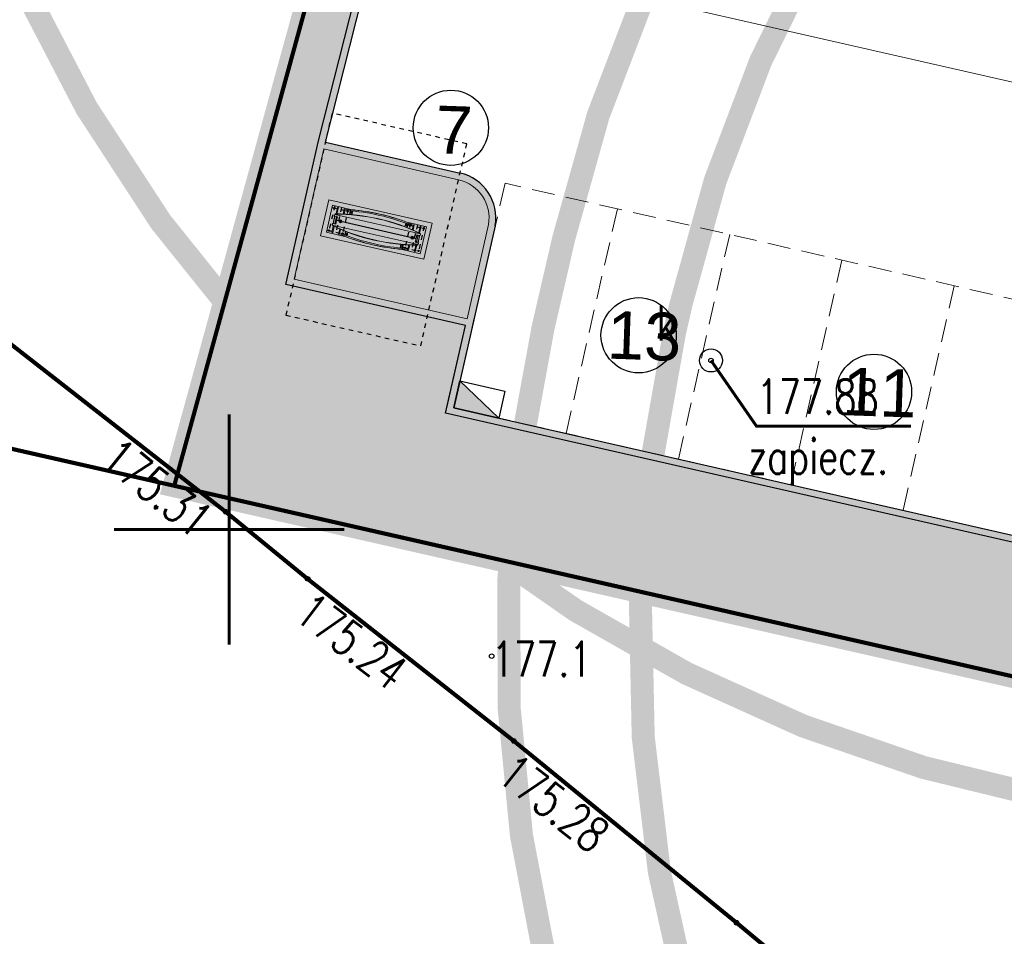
# Model space of a CAD drawing. Header units: metres. Extents: x 964 to 7125, y -212 to 9570.
# Tile 133 of 185: x 2299 to 2320, y 225 to 245. Entities that reach past the tile are written whole.
import ezdxf
from ezdxf.enums import TextEntityAlignment as Align

# ---------------------------------------------------------------- set-up
doc = ezdxf.new("R2010")
doc.units = ezdxf.units.M
for name, pattern in [('2217', [2, 1.5, -0.5]), ('2218', [1, 0.5, -0.5]), ('ACAD_ISO03W100', [30, 12, -18]), ('CENTER2', [1.125, 0.75, -0.125, 0.125, -0.125]), ('CIĄGłA', [0]), ('DASH', [0.75, 0.5, -0.25]), ('DASHED', [0.75, 0.5, -0.25]), ('HIDDEN', [0.375, 0.25, -0.125])]:
    doc.linetypes.add(name, pattern=pattern)
for name, color, linetype, lineweight in [('- AGP-1_OPISY', 7, 'Continuous', 13), ('00', 4, 'Continuous', 30), ('AGP1_granica_opracow', 7, 'Continuous', 15), ('AGP1_HATCH', 7, 'Continuous', 5), ('AGP1_KRAWEZNIKI', 250, 'Continuous', 30), ('AGP1_KRAWEZNIKI GRUBOŚCI', 7, 'Continuous', 15), ('AGP1_KRAWEZNIKI NOWE', 7, 'Continuous', 30), ('AGP1_OPISY', 7, 'Continuous', 13), ('AGP1_PYLON', 5, 'Continuous', 15), ('LINIE PRZEKROJOWE', 7, 'Continuous', 9), ('MIEJCA PARKINGOWE', 7, 'Continuous', 9), ('PODKŁAD MAPA', 7, 'Continuous', 9)]:
    doc.layers.add(name, color=color, linetype=linetype, lineweight=lineweight)
for name, color, linetype in [('03', 1, 'CENTER2'), ('05', 3, 'Continuous'), ('0S', 7, 'Continuous'), ('Dzialki', 7, 'Continuous'), ('GES_InneUrzadzeniaTowarzyszace', 7, 'Continuous'), ('GES_Rzedna', 7, 'Continuous'), ('Kontury', 7, 'Continuous'), ('OT_Rzedna', 7, 'Continuous'), ('siatka_kwadratow', 7, 'Continuous'), ('SUGP_L_0', 7, 'Continuous'), ('SUGR_T_0', 7, 'Continuous'), ('Uzytki', 7, 'Continuous'), ('wywiad', 7, 'Continuous'), ('ZP_strefy oddziaływania', 8, 'HIDDEN'), ('zz-odwodnienie', 5, 'Continuous')]:
    doc.layers.add(name, color=color, linetype=linetype)
doc.styles.add('ARIAL', font='arial.ttf')
doc.styles.add('STYL_ARIAL', font='simplex', dxfattribs={"width": 0.75, "oblique": 0.1})

# ---------------------------------------------------------------- blocks, each defined once
blk = doc.blocks.new('OTRS')
at = {"color": 0}
blk.add_circle((0, 0), 0.05, dxfattribs=at)
blk = doc.blocks.new('OTRN')
at = {"color": 0}
blk.add_circle((0, 0), 0.05, dxfattribs=at)
blk = doc.blocks.new('SURS')
at = {"color": 0}
blk.add_circle((0, 0), 0.05, dxfattribs=at)
blk = doc.blocks.new('SUPW')
at = {"color": 0}
blk.add_circle((0, 0), 0.25, dxfattribs=at)
blk = doc.blocks.new('MDCP 20240606')
at = {"layer": 'Dzialki', "color": 251, "true_color": 0x636466, "const_width": 0.09}
for points in [[(6592005.04, 5737973.66), (6591998.81, 5737950.95)], [(6591998.81, 5737950.95), (6591985.2878, 5737954.0234)], [(6592053.22, 5737938.58), (6591998.81, 5737950.95)]]:
    blk.add_lwpolyline(points, dxfattribs=at)
at = {"layer": 'GES_Rzedna', "color": 251, "true_color": 0x636466, "const_width": 0.065}
blk.add_lwpolyline([(6592010.46, 5737953.67), (6592011.4484, 5737952.2419), (6592014.8031, 5737952.2419)], dxfattribs=at)
at = {"layer": 'Kontury', "color": 251, "linetype": '2217', "true_color": 0x636466, "const_width": 0.09}
for points in [[(6592005.04, 5737973.66), (6591998.81, 5737950.95)], [(6591998.81, 5737950.95), (6592053.22, 5737938.58)]]:
    blk.add_lwpolyline(points, dxfattribs=at)
at = {"layer": 'siatka_kwadratow', "color": 251, "true_color": 0x636466, "const_width": 0.065}
for points in [[(6592000, 5737947.5), (6592000, 5737952.5)], [(6591997.5, 5737950), (6592002.5, 5737950)]]:
    blk.add_lwpolyline(points, dxfattribs=at)
at = {"layer": 'SUGP_L_0', "color": 251, "true_color": 0x636466, "const_width": 0.09}
for points in [[(6591999.922, 5737950.388), (6591988.894, 5737958.997)], [(6592001.704, 5737948.929), (6591999.922, 5737950.388)], [(6592006.181, 5737945.409), (6592001.704, 5737948.929)], [(6592011.014, 5737941.464), (6592006.181, 5737945.409)], [(6592018.741, 5737935.047), (6592011.014, 5737941.464)]]:
    blk.add_lwpolyline(points, dxfattribs=at)
at = {"layer": 'Uzytki', "color": 251, "linetype": '2218', "true_color": 0x636466, "const_width": 0.09}
for points in [[(6591998.81, 5737950.95), (6592005.04, 5737973.66)], [(6592053.22, 5737938.58), (6591998.81, 5737950.95)]]:
    blk.add_lwpolyline(points, dxfattribs=at)
at = {"layer": 'GES_InneUrzadzeniaTowarzyszace', "color": 251, "true_color": 0x636466}
blk.add_blockref('SUPW', (6592010.46, 5737953.67), dxfattribs=at)
at = {"layer": 'GES_Rzedna', "color": 251, "true_color": 0x636466}
blk.add_blockref('SURS', (6592010.46, 5737953.67), dxfattribs=at)
at = {"layer": 'OT_Rzedna', "color": 251, "true_color": 0x636466}
blk.add_blockref('OTRN', (6592005.7, 5737947.25), dxfattribs=at)
at = {"layer": 'SUGR_T_0', "color": 251, "true_color": 0x636466}
for p in [(6591999.922, 5737950.388), (6592001.704, 5737948.929), (6592006.181, 5737945.409), (6592011.014, 5737941.464)]:
    blk.add_blockref('OTRS', p, dxfattribs=at)
at = {"layer": 'GES_InneUrzadzeniaTowarzyszace', "color": 251, "true_color": 0x636466, "style": 'STYL_ARIAL', "width": 0.75}
blk.add_text('k', height=0.75, dxfattribs=at).set_placement((6592009.2815, 5737953.8788), align=Align.BOTTOM_LEFT)
at = {"layer": 'GES_Rzedna', "color": 251, "true_color": 0x636466, "style": 'STYL_ARIAL', "width": 0.75}
blk.add_text('177.88', height=0.75, dxfattribs=at).set_placement((6592011.4484, 5737952.2836), align=Align.BOTTOM_LEFT)
at = {"layer": 'OT_Rzedna', "color": 251, "true_color": 0x636466, "style": 'STYL_ARIAL', "width": 0.75}
blk.add_text('177.1', height=0.75, dxfattribs=at).set_placement((6592005.7, 5737947.1875), align=Align.MIDDLE_LEFT)
at = {"layer": 'SUGR_T_0', "color": 251, "true_color": 0x636466, "style": 'STYL_ARIAL', "width": 0.75}
blk.add_text('175.31', height=0.75, rotation=321.142, dxfattribs=at).set_placement((6591999.473287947, 5737950.069443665), align=Align.MIDDLE_RIGHT)
for s, rotation, p in [('175.24', 322.774, (6592001.604538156, 5737948.376063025)), ('175.28', 321.859, (6592006.001220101, 5737944.877081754))]:
    blk.add_text(s, height=0.75, rotation=rotation, dxfattribs=at).set_placement(p, align=Align.MIDDLE_LEFT)
at = {"layer": 'wywiad', "color": 251, "true_color": 0x636466, "style": 'STYL_ARIAL', "width": 0.75}
blk.add_text('zapiecz.', height=0.75, dxfattribs=at).set_placement((6592011.2668, 5737950.9808), align=Align.BOTTOM_LEFT)
blk = doc.blocks.new('PRZEKRÓJ TERENU OPIS PZT')
at = {"color": 251, "true_color": 0x636466}
blk.add_lwpolyline([(2751.913770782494, 34.79011449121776), (2751.621480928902, -72.80764638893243)], dxfattribs=at)
blk = doc.blocks.new('d_wpust')
at = {"layer": 'zz-odwodnienie'}
blk.add_hatch(color=0, dxfattribs=at).paths.add_polyline_path([(-0.5, 0.6000000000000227), (-0.5, 0), (0.5, 0)])
at = {"layer": 'zz-odwodnienie', "color": 0}
for p, q in [((-0.5, 0.6000000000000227), (0.5, 0)), ((-0.5, 0), (-0.5, 0.6000000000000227)), ((-0.5, 0.6000000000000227), (0.5, 0.6000000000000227)), ((0.5, 0.6000000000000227), (0.5, 0)), ((0.5, 0), (-0.5, 0))]:
    blk.add_line(p, q, dxfattribs=at)
blk.add_lwpolyline([(-0.5, 0.6000000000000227), (-0.5, 0), (0.5, 0)], close=True, dxfattribs=at)
blk = doc.blocks.new('drogowe 20250115 oddziaływanie')
at = {"layer": 'zz-odwodnienie', "color": 5, "linetype": 'CIĄGłA', "lineweight": 0, "rotation": 347.1431079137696}
for p in [(2323.991443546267, 242.8810616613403), (2323.991443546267, 242.8810616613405), (2323.991443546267, 242.8810616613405)]:
    blk.add_blockref('d_wpust', p, dxfattribs=at)
blk = doc.blocks.new('pylon Orlen rzut')
at = {"layer": 'AGP1_PYLON', "color": 18, "true_color": 0x000000}
for p, q in [((-929.3750000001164, 279.9999999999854), (-929.3750000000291, 134.9997798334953)), ((-909.3750000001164, 279.9999999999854), (-929.3750000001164, 279.9999999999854)), ((-909.3750000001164, 279.9999999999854), (-909.3750000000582, 139.3932414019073)), ((-759.3750000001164, 280.0000000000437), (-779.3750000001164, 280.0000000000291)), ((-779.3750000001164, 280.0000000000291), (-779.3750000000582, 165.5257989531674)), ((-759.3750000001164, 280.0000000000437), (-759.3750000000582, 169.1761474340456)), ((-730.0851894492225, 280.8298369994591), (-725.5928571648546, 254.2061830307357)), ((-630.0029395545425, 222.2406295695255), (-590.002939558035, 222.2411586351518)), ((-630.0000000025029, 269.247322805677), (-630.0000000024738, 190.4342686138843)), ((-630.0000000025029, 222.2489623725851), (-590.0000000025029, 222.2489623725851)), ((-590.0000000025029, 196.1872071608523), (-590.0000000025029, 274.8981267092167)), ((589.9999999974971, 196.1872071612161), (589.9999999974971, 274.8981267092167)), ((629.9999999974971, 222.2489623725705), (589.9999999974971, 222.2489623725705)), ((629.9999999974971, 269.2473228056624), (629.9999999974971, 190.4342686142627)), ((730.0851894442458, 280.8298369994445), (725.5928571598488, 254.2061830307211)), ((759.3750000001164, 280.0000000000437), (779.3750000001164, 280.0000000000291)), ((759.3750000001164, 280.0000000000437), (759.3750000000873, 169.1761474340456)), ((779.3750000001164, 280.0000000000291), (779.3750000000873, 165.5257989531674)), ((909.3750000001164, 279.9999999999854), (929.3750000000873, 279.9999999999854)), ((909.3750000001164, 279.9999999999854), (909.3750000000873, 139.3932414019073)), ((929.3750000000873, 279.9999999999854), (929.3750000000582, 134.9997798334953)), ((-954.9999999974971, 118.000000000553), (954.9999999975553, 117.9999999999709)), ((-954.9999999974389, 118.0000000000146), (954.9999999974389, 118.0000000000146)), ((-954.9999999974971, 118.000000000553), (-954.9999999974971, 82.00000000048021)), ((-954.9999999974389, 118.0000000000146), (-954.9999999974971, 82.00000000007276)), ((-951.9999999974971, 116.5744138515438), (-951.9999999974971, 82.00000000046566)), ((-951.9999999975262, 116.5744138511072), (-951.9999999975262, 82.00000000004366)), ((-949.9999999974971, 118.000000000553), (-949.9999999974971, 130.3639200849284)), ((-945.9999999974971, 127.1700622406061), (-945.9999999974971, 118.000000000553)), ((-944.9999999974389, 81.00000000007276), (-944.9999999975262, 8.731149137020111e-11)), ((-944.9999999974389, 81.00000000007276), (-944.9999999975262, 8.731149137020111e-11)), ((-944.9999999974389, 81.00000000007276), (-944.9999999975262, 8.731149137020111e-11)), ((-944.9999999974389, 81.00000000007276), (-944.9999999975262, 8.731149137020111e-11)), ((-944.9999999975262, -80.99999999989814), (-944.9999999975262, 8.731149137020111e-11)), ((-944.9999999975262, -80.99999999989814), (-944.9999999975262, 8.731149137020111e-11)), ((-942.9999999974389, 81.00000000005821), (-942.9999999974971, 8.731149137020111e-11)), ((-942.9999999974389, 81.00000000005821), (-942.9999999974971, 8.731149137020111e-11)), ((-942.9999999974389, 81.00000000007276), (-942.9999999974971, 8.731149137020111e-11)), ((-942.9999999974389, 81.00000000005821), (-942.9999999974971, 8.731149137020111e-11)), ((-942.9999999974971, -80.99999999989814), (-942.9999999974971, 8.731149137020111e-11)), ((-942.9999999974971, -80.99999999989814), (-942.9999999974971, 8.731149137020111e-11)), ((-909.9999999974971, 82.0000000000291), (-909.9999999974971, -80.99999999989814)), ((-884.9999999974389, 81.00000000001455), (-884.9999999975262, 4.365574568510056e-11)), ((-884.9999999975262, 3.000000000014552), (884.9999999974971, 3.000000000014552)), ((-884.9999999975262, -80.99999999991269), (-884.9999999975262, 7.275957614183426e-11)), ((-884.9999999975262, 7.275957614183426e-11), (-814.9999999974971, 7.275957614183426e-11)), ((-784.9999999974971, 1.455191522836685e-11), (2.502929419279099e-09, 1.455191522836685e-11)), ((784.9999999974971, 1.455191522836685e-11), (-2.502929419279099e-09, 1.455191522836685e-11)), ((884.9999999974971, 7.275957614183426e-11), (814.9999999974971, 7.275957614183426e-11)), ((884.9999999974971, 7.275957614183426e-11), (814.9999999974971, 7.275957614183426e-11)), ((884.999999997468, 81.00000000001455), (884.9999999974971, 4.365574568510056e-11)), ((884.999999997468, 81.00000000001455), (884.9999999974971, 4.365574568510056e-11)), ((884.9999999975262, -80.99999999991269), (884.9999999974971, 7.275957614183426e-11)), ((884.9999999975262, -80.99999999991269), (884.9999999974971, 7.275957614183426e-11)), ((909.999999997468, 82.0000000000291), (909.999999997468, -80.99999999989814)), ((909.999999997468, 82.0000000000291), (909.999999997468, -80.99999999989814)), ((942.9999999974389, 81.00000000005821), (942.9999999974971, 8.731149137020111e-11)), ((942.9999999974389, 81.00000000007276), (942.9999999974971, 8.731149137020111e-11)), ((942.9999999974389, 81.00000000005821), (942.9999999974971, 8.731149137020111e-11)), ((942.9999999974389, 81.00000000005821), (942.9999999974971, 8.731149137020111e-11)), ((942.9999999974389, 81.00000000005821), (942.9999999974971, 8.731149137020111e-11)), ((942.9999999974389, 81.00000000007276), (942.9999999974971, 8.731149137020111e-11)), ((942.9999999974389, 81.00000000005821), (942.9999999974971, 8.731149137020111e-11)), ((942.9999999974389, 81.00000000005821), (942.9999999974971, 8.731149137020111e-11)), ((942.9999999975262, -80.99999999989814), (942.9999999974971, 8.731149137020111e-11)), ((942.9999999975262, -80.99999999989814), (942.9999999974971, 8.731149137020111e-11)), ((942.9999999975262, -80.99999999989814), (942.9999999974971, 8.731149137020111e-11)), ((942.9999999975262, -80.99999999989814), (942.9999999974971, 8.731149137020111e-11)), ((944.999999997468, 81.00000000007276), (944.9999999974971, 8.731149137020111e-11)), ((944.999999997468, 81.00000000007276), (944.9999999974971, 8.731149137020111e-11)), ((944.999999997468, 81.00000000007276), (944.9999999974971, 8.731149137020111e-11)), ((944.999999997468, 81.00000000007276), (944.9999999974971, 8.731149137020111e-11)), ((944.999999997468, 81.00000000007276), (944.9999999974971, 8.731149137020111e-11)), ((944.999999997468, 81.00000000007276), (944.9999999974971, 8.731149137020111e-11)), ((944.999999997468, 81.00000000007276), (944.9999999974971, 8.731149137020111e-11)), ((944.999999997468, 81.00000000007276), (944.9999999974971, 8.731149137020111e-11)), ((944.9999999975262, -80.99999999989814), (944.9999999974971, 8.731149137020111e-11)), ((944.9999999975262, -80.99999999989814), (944.9999999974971, 8.731149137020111e-11)), ((944.9999999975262, -80.99999999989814), (944.9999999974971, 8.731149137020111e-11)), ((944.9999999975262, -80.99999999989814), (944.9999999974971, 8.731149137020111e-11)), ((945.9999999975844, 127.170062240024), (945.9999999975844, 117.9999999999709)), ((949.9999999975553, 117.9999999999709), (949.9999999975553, 130.3639200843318)), ((951.9999999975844, 116.5744138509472), (951.9999999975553, 81.99999999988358)), ((951.9999999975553, 116.5744138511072), (951.9999999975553, 82.00000000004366)), ((954.9999999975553, 117.9999999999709), (954.9999999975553, 81.99999999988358)), ((954.9999999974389, 118.0000000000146), (954.999999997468, 82.00000000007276)), ((954.9999999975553, 116.5744138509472), (954.9999999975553, 81.99999999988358)), ((954.9999999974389, 116.5744138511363), (954.999999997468, 82.00000000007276)), ((-954.9999999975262, -117.9999999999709), (-954.9999999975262, -81.99999999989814)), ((-954.9999999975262, -117.9999999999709), (954.9999999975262, -117.9999999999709)), ((-951.9999999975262, -116.5744138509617), (-951.9999999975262, -81.99999999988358)), ((-949.9999999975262, -117.9999999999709), (-949.9999999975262, -130.3639200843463)), ((-945.9999999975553, -127.170062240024), (-945.9999999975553, -117.9999999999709)), ((-929.375, -279.9999999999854), (-929.375, -134.9997798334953)), ((-909.3750000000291, -279.9999999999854), (-909.3750000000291, -139.3932414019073)), ((-884.9999999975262, -2.999999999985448), (884.9999999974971, -2.999999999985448)), ((-779.3750000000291, -279.9999999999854), (-779.3750000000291, -165.5257989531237)), ((-759.3750000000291, -279.9999999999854), (-759.3750000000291, -169.1761474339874)), ((-630.0000000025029, -269.247322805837), (-630.0000000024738, -190.4342686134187)), ((-590.0000000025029, -196.1872071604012), (-590.0000000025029, -274.8981267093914)), ((589.9999999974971, -196.1872071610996), (589.9999999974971, -274.8981267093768)), ((629.9999999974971, -269.2473228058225), (629.9999999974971, -190.4342686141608)), ((759.375, -279.9999999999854), (759.375, -169.1761474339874)), ((779.375, -279.9999999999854), (779.375, -165.5257989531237)), ((909.375, -279.9999999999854), (909.375, -139.3932414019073)), ((929.375, -279.9999999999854), (929.375, -134.9997798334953)), ((945.9999999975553, -127.170062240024), (945.9999999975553, -117.9999999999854)), ((949.9999999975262, -117.9999999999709), (949.9999999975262, -130.3639200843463)), ((951.9999999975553, -116.5744138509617), (951.9999999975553, -81.99999999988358)), ((954.9999999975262, -117.9999999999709), (954.9999999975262, -81.99999999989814)), ((954.9999999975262, -116.5744138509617), (954.9999999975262, -81.99999999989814)), ((-909.3750000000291, -279.9999999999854), (-929.375, -279.9999999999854)), ((-759.3750000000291, -279.9999999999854), (-779.3750000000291, -279.9999999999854)), ((-730.0851894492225, -280.8298369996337), (-725.5928571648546, -254.2061830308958)), ((-630.0029395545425, -222.2406295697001), (-590.002939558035, -222.2411586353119)), ((-630.0000000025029, -222.2489623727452), (-590.0000000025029, -222.2489623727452)), ((629.9999999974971, -222.2489623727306), (589.9999999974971, -222.2489623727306)), ((730.0851894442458, -280.8298369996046), (725.5928571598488, -254.2061830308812)), ((759.375, -279.9999999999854), (779.375, -279.9999999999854)), ((909.375, -279.9999999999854), (929.375, -279.9999999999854))]:
    blk.add_line(p, q, dxfattribs=at)
at = {"layer": 'AGP1_PYLON', "color": 18, "linetype": 'ACAD_ISO03W100', "true_color": 0x000000}
for p, q in [((-630.0000000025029, 269.247322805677), (-590.0000000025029, 269.1998739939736)), ((-630.0000000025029, 190.4342686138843), (-630.0000000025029, 242.4646424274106)), ((-590.0000000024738, 196.1872071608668), (-590.0000000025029, 222.2489623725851)), ((629.9999999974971, 269.2473228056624), (589.9999999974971, 269.1998739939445)), ((589.9999999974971, 196.1872071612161), (589.9999999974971, 222.2489623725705)), ((629.9999999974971, 190.4342686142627), (629.9999999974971, 242.4646424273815)), ((-630.0000000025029, -190.4342686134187), (-630.0000000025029, -242.4646424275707)), ((-590.0000000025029, -196.1872071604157), (-590.0000000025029, -222.2489623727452)), ((589.9999999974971, -196.1872071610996), (589.9999999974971, -222.2489623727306)), ((629.9999999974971, -190.4342686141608), (629.9999999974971, -242.4646424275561)), ((-630.0000000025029, -269.247322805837), (-590.0000000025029, -269.1998739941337)), ((629.9999999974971, -269.2473228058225), (589.9999999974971, -269.1998739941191))]:
    blk.add_line(p, q, dxfattribs=at)
at = {"layer": 'AGP1_PYLON', "color": 18, "linetype": 'Continuous', "true_color": 0x000000}
for p, q in [((-954.9999999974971, 82.00000000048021), (-909.9999999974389, 82.00000000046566)), ((-954.9999999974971, 82.00000000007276), (-909.9999999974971, 82.0000000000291)), ((-944.9999999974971, 81.00000000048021), (-884.9999999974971, 81.00000000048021)), ((-944.9999999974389, 81.00000000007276), (-884.9999999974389, 81.00000000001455)), ((944.9999999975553, 80.99999999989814), (884.9999999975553, 80.99999999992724)), ((944.9999999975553, 80.99999999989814), (884.9999999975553, 80.99999999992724)), ((944.999999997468, 81.00000000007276), (884.999999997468, 81.00000000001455)), ((944.999999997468, 81.00000000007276), (884.999999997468, 81.00000000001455)), ((954.9999999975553, 81.99999999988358), (909.9999999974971, 81.99999999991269)), ((954.9999999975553, 81.99999999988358), (909.9999999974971, 81.99999999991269)), ((954.999999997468, 82.00000000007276), (909.999999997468, 82.0000000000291)), ((954.999999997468, 82.00000000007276), (909.999999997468, 82.0000000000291)), ((-954.9999999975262, -81.99999999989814), (-909.9999999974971, -81.99999999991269)), ((-944.9999999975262, -80.99999999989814), (-884.9999999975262, -80.99999999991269)), ((944.9999999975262, -80.99999999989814), (884.9999999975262, -80.99999999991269)), ((944.9999999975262, -80.99999999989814), (884.9999999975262, -80.99999999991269)), ((954.9999999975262, -81.99999999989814), (909.999999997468, -81.99999999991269)), ((954.9999999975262, -81.99999999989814), (909.999999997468, -81.99999999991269))]:
    blk.add_line(p, q, dxfattribs=at)
at = {"layer": 'AGP1_PYLON', "color": 18, "true_color": 0x000000}
for points in [[(-644.3750000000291, 188.2726433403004), (-644.3750000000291, 300.0000000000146), (-1044.375000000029, 300.0000000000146), (-1044.375000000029, -299.9999999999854), (-644.3750000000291, -299.9999999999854), (-644.3750000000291, -188.2726433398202)], [(644.375, 188.2726433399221), (644.375, 300.0000000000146), (1044.375, 300.0000000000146), (1044.375, -299.9999999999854), (644.375, -299.9999999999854), (644.375, -188.2726433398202)]]:
    blk.add_lwpolyline(points, dxfattribs=at)
for points in [[(-613.5032451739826, 245.3470917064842), (-611.7532050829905, 242.3160259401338), (-608.2532050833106, 242.3160722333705), (-606.5032451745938, 245.3471842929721), (-608.2532852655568, 248.378250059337), (-611.7532852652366, 248.3782037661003)], [(613.4999999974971, 245.3552062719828), (611.7499999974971, 242.3241173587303), (608.2499999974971, 242.3241173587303), (606.4999999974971, 245.3552062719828), (608.2499999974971, 248.3862951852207), (611.7499999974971, 248.3862951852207)], [(-613.5032451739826, -245.3470917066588), (-611.7532050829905, -242.3160259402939), (-608.2532050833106, -242.3160722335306), (-606.5032451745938, -245.3471842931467), (-608.2532852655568, -248.3782500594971), (-611.7532852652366, -248.3782037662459)], [(613.4999999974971, -245.3552062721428), (611.7499999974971, -242.3241173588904), (608.2499999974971, -242.3241173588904), (606.4999999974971, -245.3552062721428), (608.2499999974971, -248.3862951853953), (611.7499999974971, -248.3862951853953)]]:
    blk.add_lwpolyline(points, close=True, dxfattribs=at)
for centre, radius in [((-994.3749999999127, 250.0000000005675), 15), ((-994.3750000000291, 250.0000000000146), 15), ((-694.3749999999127, 250.0000000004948), 15), ((-694.3750000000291, 250.0000000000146), 15), ((-610.0032451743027, 245.3471379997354), 6.850000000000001), ((-610.0032451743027, 245.3471379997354), 6.25), ((-610.0032451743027, 245.3471379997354), 3.5), ((609.9999999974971, 245.3552062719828), 6.850000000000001), ((609.9999999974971, 245.3552062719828), 6.25), ((609.9999999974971, 245.3552062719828), 3.5), ((694.3750000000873, 250.0000000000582), 15), ((694.375, 250.0000000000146), 15), ((994.3750000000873, 249.9999999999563), 15), ((994.375, 250.0000000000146), 15), ((-894.9076674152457, 60.00000000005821), 6.000000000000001), ((-799.9999999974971, 1.455191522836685e-11), 30), ((-799.9999999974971, 1.455191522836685e-11), 15), ((799.9999999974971, 1.455191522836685e-11), 30), ((799.9999999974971, 1.455191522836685e-11), 15), ((799.9999999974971, 1.455191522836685e-11), 15), ((894.9076674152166, 60.00000000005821), 6.000000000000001), ((894.9076674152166, 60.00000000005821), 6.000000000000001), ((-894.9076674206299, -60.00000000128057), 6.000000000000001), ((894.9076674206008, -60.00000000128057), 6.000000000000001), ((894.9076674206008, -60.00000000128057), 6.000000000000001), ((-994.3750000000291, -249.9999999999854), 15), ((-694.3750000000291, -249.9999999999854), 15), ((-610.0032451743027, -245.3471379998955), 6.850000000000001), ((-610.0032451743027, -245.3471379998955), 6.25), ((-610.0032451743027, -245.3471379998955), 3.5), ((609.9999999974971, -245.3552062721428), 6.850000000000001), ((609.9999999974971, -245.3552062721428), 6.25), ((609.9999999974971, -245.3552062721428), 3.5), ((694.375, -249.9999999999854), 15), ((994.375, -249.9999999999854), 15)]:
    blk.add_circle(centre, radius, dxfattribs=at)
for centre, radius, start, end in [((2.12457962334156e-09, -4047.999994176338), 4285, 90, 102.8091143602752), ((2.12457962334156e-09, -4047.999994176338), 4281, 90, 102.7663885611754), ((0.08518944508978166, -4046.499994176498), 4388.5, 90.00114175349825, 99.57756641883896), ((0.08518944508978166, -4046.499994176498), 4361.5, 90.00114175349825, 99.57756641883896), ((-4.598405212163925e-09, -4047.999994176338), 4285, 77.19088563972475, 90), ((-4.598405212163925e-09, -4047.999994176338), 4281, 77.23361143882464, 90), ((-0.08518945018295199, -4046.499994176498), 4361.5, 80.42243358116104, 89.99885824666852), ((-0.08518945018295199, -4046.499994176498), 4388.5, 80.42243358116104, 89.99885824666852), ((3.37604433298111e-09, 4047.999994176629), 4285, 257.1908856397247, 270), ((3.37604433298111e-09, 4047.999994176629), 4281, 257.2336114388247, 270), ((-3.37604433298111e-09, 4047.999994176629), 4281, 270, 282.7663885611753), ((-3.37604433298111e-09, 4047.999994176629), 4285, 270, 282.8091143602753), ((0.08518944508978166, 4046.499994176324), 4388.5, 260.422433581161, 269.9988582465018), ((0.08518944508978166, 4046.499994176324), 4361.5, 260.422433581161, 269.9988582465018), ((-0.08518945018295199, 4046.499994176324), 4361.5, 270.0011417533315, 279.577566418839), ((-0.08518945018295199, 4046.499994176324), 4388.5, 270.0011417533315, 279.577566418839)]:
    blk.add_arc(centre, radius, start, end, dxfattribs=at)
blk = doc.blocks.new('pylon fundament rzut 21 04 2021')
at = {"layer": '00', "color": 18, "lineweight": -3, "ltscale": 25, "true_color": 0x000000}
for centre in [(-994.9999990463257, 250.0000009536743), (-994.9999990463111, 250.0000001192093), (-694.9999990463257, 250), (-694.9999990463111, 250.0000001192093), (695.0000009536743, 250), (695.0000009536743, 250.0000001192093), (995, 250.0000009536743), (995.0000009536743, 250.0000001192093), (-994.9999990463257, -250), (-994.9999990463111, -249.9999998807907), (-694.9999990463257, -250), (-694.9999990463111, -249.9999998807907), (695.0000009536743, -249.9999990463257), (695.0000009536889, -249.9999998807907), (995.0000009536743, -250), (995.0000009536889, -249.9999998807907)]:
    blk.add_circle(centre, 15, dxfattribs=at)
at = {"layer": '03', "color": 18, "true_color": 0x000000}
for p, q in [((-1044.999999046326, 250), (-644.9999990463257, 250.0000009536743)), ((-1044.999999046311, 250.0000001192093), (-644.9999990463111, 250.0000001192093)), ((-994.9999990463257, 300), (-994.9999990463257, -300)), ((-994.9999990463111, 300.0000001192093), (-994.9999990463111, -299.9999998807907)), ((-844.9999980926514, 300), (-845, -300)), ((-844.9999990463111, 300.0000001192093), (-844.9999990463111, -299.9999998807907)), ((-694.9999990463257, 300.0000009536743), (-695, -300)), ((-694.9999990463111, 300.0000001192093), (-694.9999990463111, -299.9999998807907)), ((645.0000009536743, 250.0000009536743), (1045.000000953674, 250)), ((645.0000009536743, 250.0000001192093), (1045.000000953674, 250.0000001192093)), ((695.0000009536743, 300), (695.0000009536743, -300)), ((695.0000009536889, 300.0000001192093), (695.0000009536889, -299.9999998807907)), ((845.0000009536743, 300), (845.0000009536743, -300)), ((845.0000009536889, 300.0000001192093), (845.0000009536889, -299.9999998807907)), ((995.0000009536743, 300), (995.0000009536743, -299.9999990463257)), ((995.0000009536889, 300.0000001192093), (995.0000009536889, -299.9999998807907)), ((-1044.999999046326, -250), (-645, -250)), ((-1044.999999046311, -249.9999998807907), (-644.9999990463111, -249.9999998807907)), ((645, -250), (1045.000000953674, -249.9999990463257)), ((645.0000009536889, -249.9999998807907), (1045.000000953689, -249.9999998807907))]:
    blk.add_line(p, q, dxfattribs=at)
at = {"layer": '0S', "color": 18, "linetype": 'DASHED', "lineweight": -3, "true_color": 0x000000}
blk.add_lwpolyline([(-1499.999999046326, -2249.999999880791), (1500.000000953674, -2249.999999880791), (1500.000000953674, 2250.000000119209), (-1499.999999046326, 2250.000000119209)], close=True, dxfattribs=at)

msp = doc.modelspace()

# ---------------------------------------------------------------- hatches: boundary and pattern name
at = {"layer": 'AGP1_HATCH', "transparency": 33554625}
h = msp.add_hatch(dxfattribs=at)
h.set_pattern_fill('GRASS', color=64, scale=0.02)
h.set_pattern_definition([(90, (0, 0), (-0.3592102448, 0.3592102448), [0.09525, -0.6231704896]), (45, (0, 0), (-0.3592102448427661, 0.3592102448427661), [0.09525, -0.41275]), (135, (0, 0), (-0.3592102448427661, -0.3592102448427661), [0.09525, -0.41275])])
edge = h.paths.add_edge_path()
edge.add_line((2315.150836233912, 281.1750997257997), (2314.856551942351, 280.103738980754))
edge.add_arc((2352.342238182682, 442.3996465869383), 166.5687194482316, 256.9943948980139, 258.1500133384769)
edge.add_line((2318.137356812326, 279.3807385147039), (2318.417150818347, 279.3204852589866))
edge.add_line((2318.417150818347, 279.3204852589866), (2318.535039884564, 279.8679188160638))
edge.add_line((2318.535039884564, 279.8679188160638), (2320.157837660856, 279.5184515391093))
edge.add_line((2320.157837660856, 279.5184515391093), (2320.039948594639, 278.9710179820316))
edge.add_line((2320.039948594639, 278.9710179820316), (2330.588219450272, 276.6994623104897))
edge.add_line((2330.588219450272, 276.6994623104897), (2331.619351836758, 277.4314030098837))
edge.add_line((2331.619351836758, 277.4314030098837), (2315.150836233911, 281.1750997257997))
edge = h.paths.add_edge_path()
edge.add_line((2331.619351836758, 277.4314030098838), (2330.588219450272, 276.6994623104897))
edge.add_line((2330.588219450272, 276.6994623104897), (2358.796247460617, 270.6249021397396))
edge.add_arc((2356.301108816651, 261.9819229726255), 8.995932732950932, -9.899978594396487, 73.89711847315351, ccw=False)
edge.add_line((2365.163086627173, 260.4352636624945), (2358.403775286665, 230.8202579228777))
edge.add_line((2358.403775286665, 230.8202579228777), (2357.767941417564, 230.9653696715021))
edge.add_line((2357.767941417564, 230.9653696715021), (2356.388755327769, 224.9226379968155))
edge.add_line((2356.388755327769, 224.9226379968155), (2352.156792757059, 225.8885363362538))
edge.add_line((2352.156792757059, 225.8885363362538), (2353.531503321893, 231.9116583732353))
edge.add_line((2353.531503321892, 231.9116583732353), (2350.146303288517, 230.9890328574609))
edge.add_line((2350.146303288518, 230.9890328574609), (2346.349036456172, 231.8557167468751))
edge.add_line((2346.349036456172, 231.8557167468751), (2345.938102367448, 230.055260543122))
edge.add_line((2345.938102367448, 230.055260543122), (2341.217741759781, 231.1293036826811))
edge.add_line((2341.217741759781, 231.1293036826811), (2341.629397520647, 232.9329218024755))
edge.add_line((2341.629397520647, 232.9329218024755), (2335.556457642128, 234.3190027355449))
edge.add_line((2335.556457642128, 234.3190027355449), (2333.821674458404, 235.4907377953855))
edge.add_arc((2333.32198439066, 234.8031445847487), 0.8499850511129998, 53.99321822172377, 167.1431079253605)
edge.add_line((2332.493309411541, 234.9922804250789), (2331.202711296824, 229.3376865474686))
edge.add_line((2331.202711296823, 229.3376865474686), (2327.059263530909, 230.2833823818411))
edge.add_line((2327.059263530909, 230.2833823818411), (2327.426416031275, 231.892015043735))
edge.add_line((2327.426416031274, 231.892015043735), (2308.269704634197, 236.2643211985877))
edge.add_line((2308.269704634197, 236.2643211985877), (2308.269381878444, 236.2643948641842))
edge.add_line((2308.269381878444, 236.2643948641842), (2308.703289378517, 238.1655061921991))
edge.add_line((2308.703289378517, 238.1655061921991), (2304.803255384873, 239.0556455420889))
edge.add_line((2304.803255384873, 239.0556455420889), (2305.515308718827, 242.175417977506))
edge.add_line((2305.515308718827, 242.175417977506), (2310.726066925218, 262.8037986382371))
edge.add_arc((2307.962861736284, 263.5017936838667), 2.849999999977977, 345.8234528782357, 357.692915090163)
edge.add_line((2310.810551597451, 263.3870659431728), (2310.904778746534, 265.7259047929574))
edge.add_line((2310.904778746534, 265.7259047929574), (2302.380836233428, 234.6850997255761))
edge.add_line((2302.380836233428, 234.6850997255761), (2356.790836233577, 222.3150997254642))
edge.add_line((2356.790836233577, 222.3150997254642), (2367.850836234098, 269.1950997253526))
edge.add_line((2367.850836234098, 269.1950997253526), (2331.619351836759, 277.4314030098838))
at = {"layer": 'AGP1_HATCH', "true_color": 0x636466, "transparency": 33554477}
h = msp.add_hatch(color=251, dxfattribs=at)
h.dxf.hatch_style = 1
h.paths.add_polyline_path([(2354.511158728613, 225.8640364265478), (2352.756286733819, 226.2645664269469), (2353.9734530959, 231.5974276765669), (2355.728324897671, 231.1968974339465)], flags=16)
edge = h.paths.add_edge_path()
edge.add_arc((2357.446269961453, 465.5645542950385), 190.2882127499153, 257.0703403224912, 258.0782477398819)
edge.add_line((2318.137356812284, 279.3807385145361), (2358.791946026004, 270.6258284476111))
edge.add_line((2358.791946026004, 270.6258284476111), (2358.797105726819, 270.6246543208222))
edge.add_arc((2356.301108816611, 261.981922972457), 8.99593273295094, -9.899978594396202, 73.8914287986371, ccw=False)
edge.add_line((2365.163086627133, 260.4352636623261), (2358.403775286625, 230.8202579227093))
edge.add_line((2358.403775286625, 230.8202579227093), (2357.767941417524, 230.9653696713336))
edge.add_line((2357.767941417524, 230.9653696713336), (2356.388755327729, 224.9226379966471))
edge.add_line((2356.388755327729, 224.9226379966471), (2352.158497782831, 225.8924517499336))
edge.add_line((2352.158497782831, 225.8924517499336), (2353.537669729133, 231.93512077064))
edge.add_line((2353.537669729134, 231.93512077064), (2353.531503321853, 231.9116583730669))
edge.add_line((2353.531503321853, 231.9116583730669), (2350.146303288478, 230.9890328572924))
edge.add_line((2350.146303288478, 230.9890328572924), (2346.349036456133, 231.8557167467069))
edge.add_line((2346.349036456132, 231.8557167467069), (2345.938102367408, 230.0552605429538))
edge.add_line((2345.938102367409, 230.0552605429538), (2341.217741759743, 231.1293036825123))
edge.add_line((2341.217741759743, 231.1293036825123), (2341.629397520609, 232.9329218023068))
edge.add_line((2341.629397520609, 232.9329218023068), (2335.556457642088, 234.3190027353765))
edge.add_line((2335.556457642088, 234.3190027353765), (2333.821674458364, 235.4907377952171))
edge.add_arc((2333.32198439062, 234.8031445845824), 0.8499850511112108, 53.99321822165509, 167.1431079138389)
edge.add_line((2332.493309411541, 234.9922804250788), (2331.202711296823, 229.3376865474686))
edge.add_line((2331.202711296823, 229.3376865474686), (2327.059263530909, 230.2833823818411))
edge.add_line((2327.059263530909, 230.2833823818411), (2327.426416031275, 231.892015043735))
edge.add_line((2327.426416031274, 231.892015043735), (2308.269704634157, 236.2643211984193))
edge.add_line((2308.269704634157, 236.2643211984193), (2308.269436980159, 236.2646362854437))
edge.add_line((2308.269436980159, 236.2646362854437), (2308.703344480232, 238.1657476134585))
edge.add_line((2308.703344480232, 238.1657476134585), (2304.803255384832, 239.0556455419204))
edge.add_line((2304.803255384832, 239.0556455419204), (2305.515308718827, 242.175417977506))
edge.add_line((2305.515308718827, 242.175417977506), (2310.726066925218, 262.8037986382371))
edge.add_arc((2307.962861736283, 263.5017936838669), 2.849999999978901, 345.8234528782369, 357.6929150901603)
edge.add_line((2310.810551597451, 263.3870659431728), (2310.905258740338, 265.7378188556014))
edge.add_line((2310.905258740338, 265.7378188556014), (2311.0811460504, 266.3773577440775))
edge.add_line((2311.0811460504, 266.3773577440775), (2310.960430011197, 263.3810276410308))
edge.add_arc((2307.962861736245, 263.501793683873), 3.000000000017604, 345.82345287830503, 357.69291509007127, ccw=False)
edge.add_line((2310.871498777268, 262.7670620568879), (2305.661548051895, 242.1420404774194))
edge.add_line((2305.661548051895, 242.1420404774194), (2308.586334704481, 241.4744904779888))
edge.add_arc((2308.361269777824, 240.497337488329), 1.002737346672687, -9.8722114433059, 77.02943066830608, ccw=False)
edge.add_line((2309.349159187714, 240.3254168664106), (2308.449277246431, 236.3771931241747))
edge.add_line((2308.449277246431, 236.3771931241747), (2331.457001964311, 231.1259360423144))
edge.add_line((2331.457001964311, 231.1259360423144), (2332.347070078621, 235.0256579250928))
edge.add_arc((2333.32198439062, 234.8031445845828), 0.9999850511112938, 54.147005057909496, 167.143107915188, ccw=False)
edge.add_line((2333.907683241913, 235.6136548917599), (2335.617176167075, 234.4590017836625))
edge.add_line((2335.617176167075, 234.4590017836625), (2350.143080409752, 231.1436258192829))
edge.add_line((2350.143080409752, 231.1436258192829), (2353.569341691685, 232.0774424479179))
edge.add_line((2353.569341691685, 232.0774424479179), (2358.290913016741, 230.999872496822))
edge.add_line((2358.290913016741, 230.999872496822), (2365.015982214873, 260.4648509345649))
edge.add_arc((2356.301108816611, 261.9819229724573), 8.845932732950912, 350.1249919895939, 433.863969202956)
edge.add_line((2358.759559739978, 270.4793664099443), (2318.047129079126, 279.246415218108))
edge.add_arc((2352.342238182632, 442.3996465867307), 166.7187194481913, 256.9978913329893, 258.1291453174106, ccw=False)
edge.add_line((2314.832707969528, 279.9552974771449), (2314.868391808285, 280.1010047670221))

# ---------------------------------------------------------------- linework, layer by layer
at = {"layer": '- AGP-1_OPISY', "color": 18, "linetype": 'CIĄGłA', "lineweight": 0, "true_color": 0x000000}
for points in [[(2308.448083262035, 236.3774656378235), (2308.448083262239, 236.3774656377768), (2308.881990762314, 238.2785769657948)], [(2308.703067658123, 238.1658107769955), (2308.302993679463, 236.4105807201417)], [(2308.482654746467, 236.5234324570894), (2308.481460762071, 236.5237049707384)]]:
    msp.add_lwpolyline(points, dxfattribs=at)
at = {"color": 18, "linetype": 'CIĄGłA', "lineweight": 30, "true_color": 0x000000}
msp.add_lwpolyline([(2305.661548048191, 242.1420404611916), (2305.661548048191, 242.1420404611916)], close=True, dxfattribs=at)
msp.add_lwpolyline([(2308.449277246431, 236.3771931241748), (2308.448083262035, 236.3774656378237)], dxfattribs=at)
at = {"color": 252, "linetype": 'CIĄGłA', "lineweight": 0, "true_color": 0x939598}
msp.add_lwpolyline([(2302.380836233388, 234.6850997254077), (2356.741972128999, 222.2777755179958)], dxfattribs=at)
at = {"layer": 'AGP1_granica_opracow', "color": 5, "linetype": 'CENTER2', "lineweight": 9, "ltscale": 5, "const_width": 0.5}
msp.add_lwpolyline([(2367.850836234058, 269.1950997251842), (2315.150836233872, 281.1750997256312), (2302.380836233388, 234.6850997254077), (2356.790836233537, 222.3150997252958), (2367.850836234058, 269.1950997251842)], dxfattribs=at)
at = {"layer": 'AGP1_HATCH', "color": 7}
msp.add_lwpolyline([(2307.800685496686, 239.6023744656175), (2307.978698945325, 240.3823175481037), (2305.736362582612, 240.8941062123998), (2305.55834913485, 240.1141631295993)], close=True, dxfattribs=at)
at = {"layer": 'AGP1_KRAWEZNIKI GRUBOŚCI', "linetype": 'CIĄGłA'}
msp.add_lwpolyline([(2305.62817055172, 241.9958011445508), (2308.552806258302, 241.3282855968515, -0.3971477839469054), (2309.202011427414, 240.354808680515), (2308.73634754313, 238.3118184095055), (2304.982872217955, 239.1685073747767)], format="xyb", close=True, dxfattribs=at)
at = {"layer": 'AGP1_KRAWEZNIKI NOWE', "color": 18, "linetype": 'CIĄGłA', "true_color": 0x000000}
for p, q in [((2305.515308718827, 242.175417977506), (2310.726066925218, 262.8037986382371)), ((2305.661548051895, 242.1420404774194), (2310.871498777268, 262.7670620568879)), ((2304.803310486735, 239.055886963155), (2305.515308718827, 242.175417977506)), ((2305.661548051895, 242.1420404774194), (2308.586334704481, 241.474490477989)), ((2309.349159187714, 240.3254168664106), (2308.449277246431, 236.3771931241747)), ((2308.703344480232, 238.1657476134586), (2304.803310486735, 239.055886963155)), ((2308.269436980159, 236.2646362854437), (2308.703344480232, 238.1657476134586)), ((2308.449277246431, 236.3771931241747), (2331.457001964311, 231.1259360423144)), ((2308.269704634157, 236.2643211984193), (2308.269436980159, 236.2646362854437)), ((2327.426416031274, 231.8920150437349), (2308.269704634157, 236.2643211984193))]:
    msp.add_line(p, q, dxfattribs=at)
msp.add_arc((2308.361269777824, 240.497337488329), 1.002737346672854, 350.1277885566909, 77.0294306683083, dxfattribs=at)
at = {"layer": 'AGP1_OPISY'}
msp.add_lwpolyline([(2305.683577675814, 240.1881526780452), (2305.817087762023, 240.7731099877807), (2306.20705930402, 240.6841032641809), (2306.205818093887, 240.6786650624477, -0.07383597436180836), (2307.462257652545, 240.3918965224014), (2307.463498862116, 240.3973347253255), (2307.853470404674, 240.3083280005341), (2307.719960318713, 239.7233706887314), (2307.329988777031, 239.8123774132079), (2307.331229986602, 239.8178156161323, -0.07383597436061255), (2306.074790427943, 240.1045841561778), (2306.073549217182, 240.0991459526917), (2305.683577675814, 240.1881526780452)], format="xyb", dxfattribs=at)
at = {"layer": 'AGP1_OPISY', "linetype": 'Continuous', "lineweight": 30}
for centre in [(2308.385018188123, 242.4566829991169), (2312.459964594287, 237.9520716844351), (2317.568410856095, 236.7239558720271)]:
    msp.add_circle(centre, 0.8166577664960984, dxfattribs=at)
at = {"layer": 'MIEJCA PARKINGOWE', "color": 18, "linetype": 'DASH', "lineweight": 0, "true_color": 0x000000}
for points in [[(2308.448680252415, 236.377329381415), (2331.457001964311, 231.1259360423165), (2332.569585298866, 236.0005804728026), (2309.561263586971, 241.2519738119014), (2308.448680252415, 236.377329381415)], [(2311.998585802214, 240.6956821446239), (2310.886002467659, 235.8210377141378)], [(2314.435908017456, 240.1393904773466), (2313.323324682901, 235.2647460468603)], [(2316.8732302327, 239.5830988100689), (2315.760646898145, 234.7084543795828)], [(2319.310552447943, 239.0268071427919), (2318.197969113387, 234.1521627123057)]]:
    msp.add_lwpolyline(points, dxfattribs=at)

# ---------------------------------------------------------------- block references
at = {"layer": 'PODKŁAD MAPA', "linetype": 'ByBlock'}
msp.add_blockref('MDCP 20240606', (-6589696.429163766, -5737716.264900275), dxfattribs=at)

# ---------------------------------------------------------------- texts
at = {"layer": 'AGP1_OPISY', "linetype": 'Continuous', "lineweight": 30, "char_height": 1.0368, "width": 0.8416427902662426, "attachment_point": 1, "rotation": 358.06064354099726, "style": 'ARIAL'}
for s, insert in [('7', (2308.066277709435, 242.940375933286)), ('13', (2311.795205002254, 238.4836126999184)), ('11', (2316.903651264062, 237.2554968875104))]:
    msp.add_mtext(s, dxfattribs=dict(at, insert=insert))

# ---------------------------------------------------------------- next in the draw order: block references
at = {"layer": 'LINIE PRZEKROJOWE', "color": 18, "linetype": 'CIĄGłA', "lineweight": 5, "true_color": 0x000000, "rotation": 77.33843703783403}
msp.add_blockref('PRZEKRÓJ TERENU OPIS PZT', (1707.851044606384, -2439.27793463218), dxfattribs=at)

# ---------------------------------------------------------------- next in the draw order: linework, layer by layer
at = {"layer": '- AGP-1_OPISY', "color": 160, "linetype": 'CIĄGłA', "lineweight": 0, "true_color": 0x2e2eff}
msp.add_lwpolyline([(2315.150834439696, 281.1751001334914), (2308.610836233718, 257.3950997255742), (2302.380833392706, 234.6851003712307)], dxfattribs=at)
at = {"layer": 'AGP1_HATCH', "color": 7}
msp.add_lwpolyline([(2307.800685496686, 239.6023744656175), (2307.978698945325, 240.3823175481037), (2305.736362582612, 240.8941062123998), (2305.55834913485, 240.1141631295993)], close=True, dxfattribs=at)
at = {"layer": 'ZP_strefy oddziaływania', "color": 3, "linetype": 'DASH', "lineweight": 9, "ltscale": 5, "transparency": 33554610, "const_width": 0.4999999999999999}
msp.add_lwpolyline([(2305.990416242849, 236.0114056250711), (2306.69982676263, 235.3538126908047, 0.4142135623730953), (2349.095785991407, 236.9608724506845), (2349.5036749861, 237.4009026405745, 0.414213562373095), (2347.896615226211, 279.7968618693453), (2347.187204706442, 280.4544548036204, 0.4142135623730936), (2304.791245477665, 278.8473950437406), (2304.383356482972, 278.4073648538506, 0.4142135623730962)], format="xyb", close=True, dxfattribs=at)
at = {"layer": 'ZP_strefy oddziaływania', "color": 1, "linetype": 'DASH', "lineweight": 9, "ltscale": 5, "transparency": 33554610, "const_width": 0.5, "elevation": -4.109906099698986e-10}
msp.add_lwpolyline([(2346.827268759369, 262.5276971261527), (2353.877021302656, 260.8965364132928, -0.414213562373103), (2376.342161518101, 224.9060171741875), (2375.891315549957, 222.9574951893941, -0.4142135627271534), (2339.900796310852, 200.4923549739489), (2332.85104376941, 202.123515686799, -0.4142135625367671), (2310.385903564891, 238.1140349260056), (2310.836749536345, 240.0625569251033, -0.4142135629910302), (2346.827268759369, 262.5276971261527)], format="xyb", dxfattribs=at)
at = {"layer": 'ZP_strefy oddziaływania', "color": 5, "linetype": 'DASH', "lineweight": 9, "ltscale": 5, "transparency": 33554610, "const_width": 0.5, "elevation": -5.00880708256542e-06}
msp.add_lwpolyline([(2350.866176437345, 260.8568638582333), (2349.306290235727, 261.2128906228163, 0.4142135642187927), (2313.382922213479, 238.6405260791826), (2313.238286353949, 238.0068223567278, 0.4142135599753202), (2335.810650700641, 202.0834545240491), (2337.370536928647, 201.7274277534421, 0.4142135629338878), (2373.293904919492, 224.2997921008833), (2373.438540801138, 224.9334959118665, 0.4142135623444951)], format="xyb", close=True, dxfattribs=at)

# ---------------------------------------------------------------- next in the draw order: block references
at = {"layer": '05', "xscale": 0.0009999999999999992, "yscale": 0.0009999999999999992, "zscale": 0.0009999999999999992, "rotation": 347.1431079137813}
msp.add_blockref('pylon fundament rzut 21 04 2021', (2306.767914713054, 240.2483792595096), dxfattribs=at)
at = {"layer": 'AGP1_KRAWEZNIKI', "color": 160, "linetype": 'CIĄGłA', "lineweight": 0, "true_color": 0x2e2eff}
msp.add_blockref('drogowe 20250115 oddziaływanie', (-15.05469941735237, -6.615115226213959), dxfattribs=at)
at = {"layer": 'AGP1_PYLON', "color": 18, "true_color": 0x000000, "xscale": 0.001000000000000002, "yscale": 0.001000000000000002, "zscale": 0.001000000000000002, "rotation": 167.1430994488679}
msp.add_blockref('pylon Orlen rzut', (2306.768524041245, 240.248240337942), dxfattribs=at)

doc.saveas('drawing.dxf')
